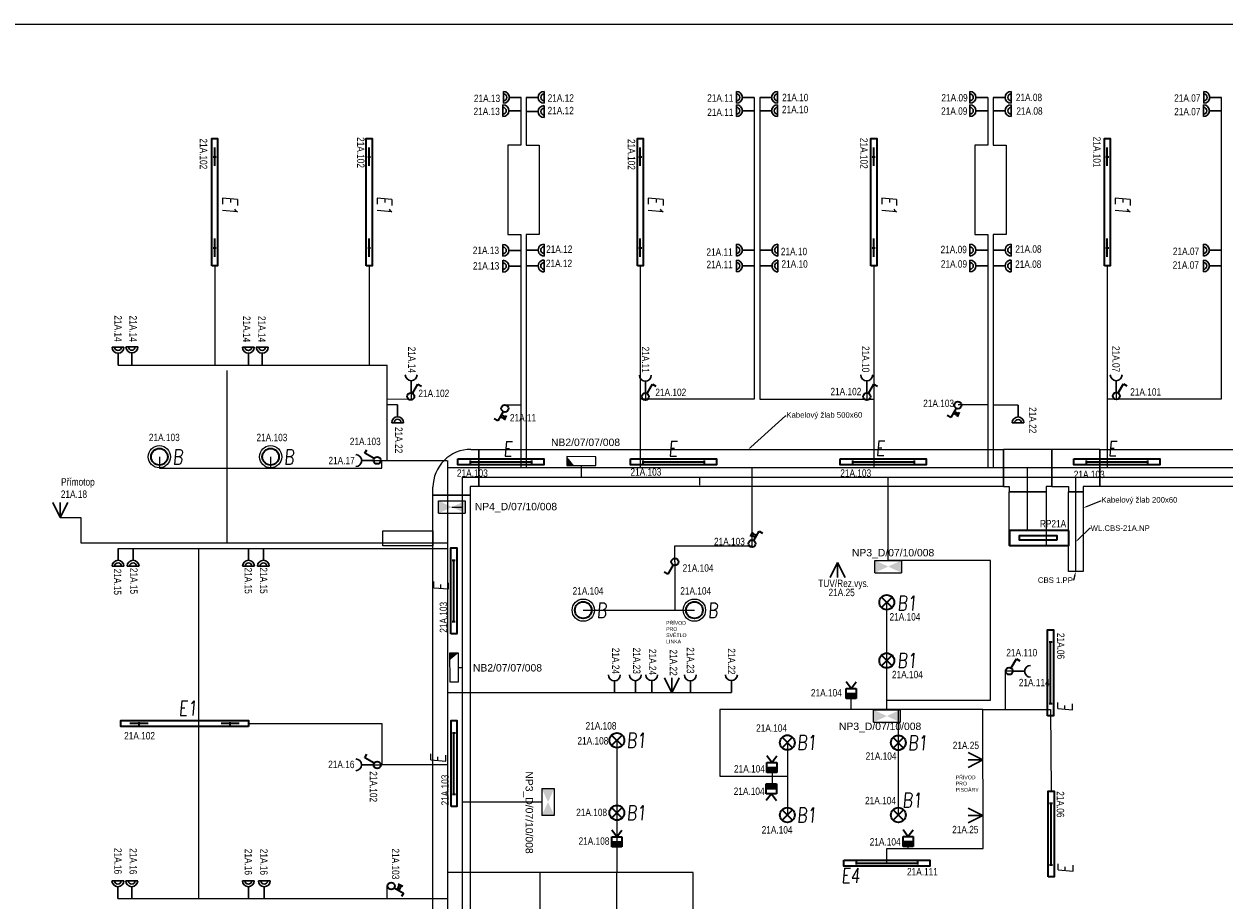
# Model space of a CAD drawing. Header units: millimetres. Extents: x 370888 to 505664, y 284292 to 447185.
# Tile 39 of 41: x 467287 to 483476, y 365550 to 377372. Entities that reach past the tile are written whole.
import ezdxf
from ezdxf import colors
from ezdxf.entities.mleader import LeaderData, LeaderLine
from ezdxf.enums import TextEntityAlignment as Align
from ezdxf.math import Vec2, Vec3

# ---------------------------------------------------------------- set-up
doc = ezdxf.new("R2010")
doc.units = ezdxf.units.MM
doc.header["$LTSCALE"] = 100
doc.layers.get('0').update_dxf_attribs({"color": 21, "linetype": 'CONTINUOUS'})
for name, color, linetype, lineweight in [('2DE_OBL', 91, 'CONTINUOUS', 35), ('2DE_OBL_L1', 91, 'CONTINUOUS', 35), ('CP_DETAL', 33, 'CONTINUOUS', 18), ('E_KABELOVY ŽLAB', 36, 'CONTINUOUS', 25), ('E_NOUZOVÉ+PP OSVĚTLENÍ', 60, 'CONTINUOUS', 25), ('E_ROZVADĚČE', 1, 'CONTINUOUS', 35), ('E_SVĚTLA POPIS', 130, 'CONTINUOUS', 30), ('E_VEDENÍ SILNOPROUD', 50, 'CONTINUOUS', 25), ('E_VEDENÍ_CBS', 214, 'CONTINUOUS', 25), ('E_VYPINACE', 170, 'CONTINUOUS', 35), ('E_ZÁSUVKY POPIS', 111, 'CONTINUOUS', 30), ('E_ZÁSUVKY-DVOJITE', 7, 'CONTINUOUS', 30), ('E_ZÁSUVKY.OST.+VYVODY', 11, 'CONTINUOUS', 30), ('E_ŽLABY', 40, 'CONTINUOUS', 15), ('U1 LIGHTING', 10, 'CONTINUOUS', 35)]:
    doc.layers.add(name, color=color, linetype=linetype, lineweight=lineweight)
for name, color, linetype in [('BEZPECNOSTNE SVETLA', 80, 'CONTINUOUS'), ('E_RÁM', 253, 'CONTINUOUS'), ('GC3_MEP_E_LV_SECURITY LIGHT', 80, 'CONTINUOUS'), ('PIKTOGRAMY', 210, 'CONTINUOUS'), ('PRIPOJKA 230V', 1, 'CONTINUOUS'), ('ŽLAB', 7, 'CONTINUOUS')]:
    doc.layers.add(name, color=color, linetype=linetype)
doc.styles.add('ARIAL', font='arial.ttf')
doc.styles.add('CP_ATTR', font='ROMANS.SHX')
doc.styles.add('CS-ROMANS', font='romans.shx', dxfattribs={"width": 0.75, "oblique": 5})
doc.styles.get("Standard").update_dxf_attribs({"font": 'arial.ttf'})
doc.styles.add('V+P_01_B3_E_FP_001$0$BLOCK', font='romans.shx', dxfattribs={"width": 0.8})

# ---------------------------------------------------------------- blocks, each defined once
blk = doc.blocks.new('A$C3423193F')
at = {"color": 1, "linetype": 'ByBlock'}
for p, q in [((80, 240), (0, 240)), ((80, 240), (160, 240)), ((80, 160), (80, 0))]:
    blk.add_line(p, q, dxfattribs=at)
for radius in [80, 45.2]:
    blk.add_arc((80, 240), radius, 180, 0, dxfattribs=at)
blk = doc.blocks.new('zasuvka_jednoducha')
at = {"color": 1, "lineweight": 30}
blk.add_line((19281, 12983), (19281, 13143), dxfattribs=at)
blk.add_arc((19281, 12903), 80, 0, 180, dxfattribs=at)
blk = doc.blocks.new('*U30')
at = {"color": 0, "linetype": 'ByBlock'}
for p, q in [((24, 249.57), (96, 374.28)), ((96, 374.28), (143.56, 346.82))]:
    blk.add_line(p, q, dxfattribs=at)
blk.add_circle((0, 208), 48, dxfattribs=at)
blk = doc.blocks.new('prepinas-svetel-jednoduchy')
at = {"layer": 'E_VYPINACE', "rotation": 89.99999999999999}
blk.add_blockref('*U30', (208, 2), dxfattribs=at)
blk = doc.blocks.new('E')
at = {"layer": 'U1 LIGHTING', "style": 'CS-ROMANS', "oblique": 5, "width": 0.75}
blk.add_text('E', height=200, dxfattribs=at).set_placement((229480, 21709))
blk = doc.blocks.new('*U32', base_point=(28429, 5840))
at = {"linetype": 'ByBlock'}
blk.add_hatch(color=0, dxfattribs=at).paths.add_polyline_path([(28362, 5840), (28497, 5840), (28497, 5772), (28362, 5772)])
at = {"color": 0, "linetype": 'ByBlock'}
for p, q in [((28429, 5907), (28362, 5997)), ((28429, 5907), (28497, 5997)), ((28362, 5907), (28497, 5907)), ((28362, 5772), (28362, 5907)), ((28362, 5840), (28497, 5840)), ((28497, 5907), (28497, 5772)), ((28497, 5772), (28362, 5772))]:
    blk.add_line(p, q, dxfattribs=at)
blk = doc.blocks.new('pohybove-cidlo-svetla')
at = {"layer": 'E_VYPINACE', "rotation": 180}
blk.add_blockref('*U32', (-1, 30), dxfattribs=at)
blk = doc.blocks.new('*U28', base_point=(57391, -22719))
at = {"lineweight": 30, "ltscale": 0.1}
for p, q in [((57291, -22519), (57391, -22719)), ((57391, -22719), (57391, -22519)), ((57391, -22719), (57491, -22519))]:
    blk.add_line(p, q, dxfattribs=at)
blk = doc.blocks.new('pripojka 230V')
at = {"layer": 'PRIPOJKA 230V', "color": 1, "xscale": -1}
blk.add_blockref('*U28', (0, -2, -40), dxfattribs=at)
blk = doc.blocks.new('Rozvaděč')
at = {"layer": 'E_ROZVADĚČE'}
blk.add_lwpolyline([(2, 6), (802, 6), (802, 206), (2, 206), (2, 6)], dxfattribs=at)
blk.add_lwpolyline([(161, 134), (664, 134), (664, 73), (161, 73)], close=True, dxfattribs=at)
blk = doc.blocks.new('*U24')
at = {"color": 0, "linetype": 'ByBlock'}
for p, q in [((24, 249.57), (96, 374.28)), ((96, 374.28), (143.56, 346.82))]:
    blk.add_line(p, q, dxfattribs=at)
blk.add_circle((0, 208), 48, dxfattribs=at)
blk = doc.blocks.new('tlacitko_prepinac_svetla')
at = {"layer": 'E_VYPINACE'}
for points in [[(16875, 8774), (16940, 8744)], [(16888, 8798), (16951, 8769)], [(16930, 8722), (16960, 8787)]]:
    blk.add_lwpolyline(points, dxfattribs=at)
at = {"layer": 'E_VYPINACE', "rotation": 180}
blk.add_blockref('*U24', (16937, 9090), dxfattribs=at)
blk = doc.blocks.new('*U184')
for p, q in [((120, 260), (120, 370)), ((120, 370), (620, 370)), ((620, 370), (620, 260)), ((0, -250), (0, 250)), ((0, 250), (110, 250)), ((110, -250), (0, -250))]:
    blk.add_line(p, q)
for radius in [510, 10]:
    blk.add_arc((110, 260), radius, 270, 0)
at = {"style": 'CP_ATTR', "flags": 9}
for tag in ['NAME', 'PRODUCER', 'PRODUCT-TYPE', 'ARTICLE', 'FLOW', 'NUMBER', 'SYSTEM', 'FORM', 'SIZE', 'OTHER']:
    blk.add_attdef(tag, (0, 0), '', height=0.0001, dxfattribs=at)
blk = doc.blocks.new('*U186')
for p, q in [((0, -250), (0, 250)), ((0, 250), (10960, 250)), ((10960, 250), (10960, -250)), ((10960, -250), (0, -250))]:
    blk.add_line(p, q)
at = {"style": 'CP_ATTR', "flags": 9}
for tag in ['NAME', 'PRODUCER', 'PRODUCT-TYPE', 'ARTICLE', 'FLOW', 'NUMBER', 'SYSTEM', 'FORM', 'SIZE', 'OTHER']:
    blk.add_attdef(tag, (0, 0), '', height=0.0001, dxfattribs=at)
blk = doc.blocks.new('2DELLI009_CZ')
for p, q in [((-0.5, 0.1), (-0.5, -0.1)), ((-0.5, 0), (0.5, 0)), ((0.5, 0.1), (0.5, -0.1))]:
    blk.add_line(p, q)
blk.add_lwpolyline([(-0.7, 0.2), (0.7, 0.2), (0.7, -0.2), (-0.7, -0.2)], close=True)
at = {"linetype": 'ByBlock', "style": 'CP_ATTR', "flags": 9}
for tag, p in [('NAME', (-0.092, -0.018)), ('GROUP', (-0.092, -0.018)), ('NUMBER', (-0.092, -0.018)), ('PRODUCER', (-0.092, -0.018)), ('ARTICLE', (-0.092, -0.018)), ('CHARACTER', (-0.092, -0.018)), ('VOLTAGE', (-0.092, -0.019)), ('WEIGHT', (-0.092, -0.018)), ('OTHER', (-0.092, -0.018)), ('PRODUCT-TYPE', (-0.092, -0.019)), ('ORDER-NO', (-0.092, -0.019)), ('POWER', (-0.092, -0.019))]:
    blk.add_attdef(tag, text='', height=0.00005, dxfattribs=at).set_placement(p, align=Align.MIDDLE_LEFT)
blk = doc.blocks.new('*U189')
at = {"layer": 'GC3_MEP_E_LV_SECURITY LIGHT', "linetype": 'ByBlock'}
for p, q in [((135, 59), (-255, 61)), ((-255, 61), (-255, -59)), ((135, -61), (135, 59)), ((-255, -59), (135, -61))]:
    blk.add_line(p, q, dxfattribs=at)
at = {"layer": 'GC3_MEP_E_LV_SECURITY LIGHT'}
blk.add_solid([(-255, 61), (-255, -59), (-158, -60)], dxfattribs=at)
at = {"layer": 'BEZPECNOSTNE SVETLA', "style": 'ARIAL'}
blk.add_attdef('BEZ.SV', (52, -54), '', height=100, dxfattribs=at)
blk = doc.blocks.new('*U190')
at = {"layer": 'GC3_MEP_E_LV_SECURITY LIGHT', "linetype": 'ByBlock'}
for p, q in [((-121, 195), (-119, -195)), ((-1, 195), (-121, 195)), ((1, -195), (-1, 195)), ((-119, -195), (1, -195))]:
    blk.add_line(p, q, dxfattribs=at)
at = {"layer": 'GC3_MEP_E_LV_SECURITY LIGHT'}
blk.add_solid([(-1, 195), (-121, 195), (-120, 98)], dxfattribs=at)
at = {"layer": 'BEZPECNOSTNE SVETLA', "style": 'ARIAL'}
blk.add_attdef('BEZ.SV', (52, -54), '', height=100, dxfattribs=at)
blk = doc.blocks.new('V+P_01_B3_E_FP_001$0$E-LI-35')
at = {"layer": 'E_NOUZOVÉ+PP OSVĚTLENÍ', "linetype": 'ByBlock'}
for p, q in [((-10.88, -1.92), (10.88, -1.92)), ((-10.88, -12.08), (-10.88, -1.92)), ((10.88, -1.92), (10.88, -12.08)), ((-10.88, -12.08), (10.88, -12.08))]:
    blk.add_line(p, q, dxfattribs=at)
at = {"layer": 'E_NOUZOVÉ+PP OSVĚTLENÍ'}
blk.add_solid([(-10.88, -12.08), (-10.88, -1.92), (10.88, -1.92), (10.88, -12.08)], dxfattribs=at)
at = {"layer": 'E_NOUZOVÉ+PP OSVĚTLENÍ', "style": 'V+P_01_B3_E_FP_001$0$BLOCK', "width": 0.8, "flags": 8}
for tag, p in [('DIVERS.1', (-17.93, -2.11)), ('DIVERS.2', (-16.41, -11.97))]:
    blk.add_attdef(tag, text='', height=7.25, dxfattribs=at).set_placement(p, align=Align.RIGHT)
at = {"layer": 'E_NOUZOVÉ+PP OSVĚTLENÍ', "style": 'V+P_01_B3_E_FP_001$0$BLOCK', "width": 0.8}
for tag, p, height, flags in [('BLOCKNAME', (-6.79, -1.4), 2.54, 3), ('LEISTUNG', (13.35, -11.99), 7.25, 8)]:
    blk.add_attdef(tag, p, '', height=height, dxfattribs=dict(at, flags=flags))
blk.add_attdef('STROMKREIS', text='', height=7.25, dxfattribs=at).set_placement((-11.76, -23.81), align=Align.BOTTOM_CENTER)
blk = doc.blocks.new('*U193')
at = {"layer": 'GC3_MEP_E_LV_SECURITY LIGHT', "xscale": 16.54563019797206, "yscale": 16.54563022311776, "zscale": 16.54563022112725}
blk.add_blockref('V+P_01_B3_E_FP_001$0$E-LI-35', (0, 116), dxfattribs=at)
at = {"layer": 'PIKTOGRAMY', "style": 'ARIAL'}
blk.add_attdef('PIKTOGRAM', (162, -40), '', height=100, dxfattribs=at)
blk = doc.blocks.new('2DELLI018_CZ')
for p, q in [((-0.6, 0), (-0.4, 0)), ((-0.5, 0.1), (-0.5, -0.1)), ((0.4, 0), (0.6, 0)), ((0.5, 0.1), (0.5, -0.1))]:
    blk.add_line(p, q)
blk.add_lwpolyline([(-0.7, 0.2), (0.7, 0.2), (0.7, -0.2), (-0.7, -0.2)], close=True)
at = {"linetype": 'ByBlock', "style": 'CP_ATTR', "flags": 9}
for tag, p in [('NAME', (-0.092, -0.018)), ('GROUP', (-0.092, -0.018)), ('NUMBER', (-0.092, -0.018)), ('PRODUCER', (-0.092, -0.018)), ('ARTICLE', (-0.092, -0.018)), ('CHARACTER', (-0.092, -0.018)), ('VOLTAGE', (-0.092, -0.019)), ('WEIGHT', (-0.092, -0.018)), ('OTHER', (-0.092, -0.018)), ('PRODUCT-TYPE', (-0.092, -0.019)), ('ORDER-NO', (-0.092, -0.019)), ('POWER', (-0.092, -0.019))]:
    blk.add_attdef(tag, text='', height=0.00005, dxfattribs=at).set_placement(p, align=Align.MIDDLE_LEFT)
blk = doc.blocks.new('E1')
at = {"layer": 'U1 LIGHTING', "style": 'CS-ROMANS', "oblique": 5, "width": 0.75}
blk.add_text('E1', height=200, dxfattribs=at).set_placement((229480, 21709))
blk = doc.blocks.new('2DELPH010_CZ')
blk.add_ellipse((0, 0), major_axis=(-0.053, 0.053), ratio=1, start_param=3.926991, end_param=10.210176)
at = {"layer": 'CP_DETAL'}
blk.add_ellipse((0, 0), major_axis=(-0.0707, 0.0707), ratio=1, start_param=3.926991, end_param=10.210176, dxfattribs=at)
at = {"linetype": 'ByBlock', "style": 'CP_ATTR', "flags": 9}
for tag in ['NAME', 'GROUP', 'NUMBER', 'PRODUCER', 'ARTICLE', 'PRODUCT-TYPE', 'ORDER-NO', 'CHARACTER', 'POWER', 'VOLTAGE', 'WEIGHT', 'OTHER']:
    blk.add_attdef(tag, text='', height=0.00000005, dxfattribs=at).set_placement((0, 0), align=Align.MIDDLE_LEFT)
blk = doc.blocks.new('B')
at = {"layer": 'U1 LIGHTING', "style": 'CS-ROMANS', "oblique": 5, "width": 0.75}
blk.add_text('B', height=200, dxfattribs=at).set_placement((229480, 21709))
blk = doc.blocks.new('E4')
at = {"layer": 'U1 LIGHTING', "style": 'CS-ROMANS', "oblique": 5, "width": 0.75}
blk.add_text('E4', height=200, dxfattribs=at).set_placement((229480, 21709))
blk = doc.blocks.new('2DELLI_01_CZ')
for p, q in [((-0.354, 0.354), (0.354, -0.354)), ((-0.354, -0.354), (0.354, 0.354))]:
    blk.add_line(p, q)
blk.add_circle((0, 0), 0.5)
at = {"linetype": 'ByBlock', "style": 'CP_ATTR', "flags": 9}
for tag, p in [('NAME', (-0.092, -0.018)), ('GROUP', (-0.092, -0.018)), ('NUMBER', (-0.092, -0.018)), ('PRODUCER', (-0.092, -0.018)), ('ARTICLE', (-0.092, -0.018)), ('CHARACTER', (-0.092, -0.018)), ('VOLTAGE', (-0.092, -0.019)), ('WEIGHT', (-0.092, -0.018)), ('OTHER', (-0.092, -0.018)), ('PRODUCT-TYPE', (-0.092, -0.019)), ('ORDER-NO', (-0.092, -0.019)), ('POWER', (-0.092, -0.019))]:
    blk.add_attdef(tag, text='', height=0.00005, dxfattribs=at).set_placement(p, align=Align.MIDDLE_LEFT)
blk = doc.blocks.new('B1')
at = {"layer": 'U1 LIGHTING', "style": 'CS-ROMANS', "oblique": 5, "width": 0.75}
blk.add_text('B1', height=200, dxfattribs=at).set_placement((229480, 21709))
blk = doc.blocks.new('*U197')
for p, q in [((0, -100), (0, 100)), ((0, 100), (1075, 100)), ((1075, 100), (1075, -100)), ((1075, -100), (0, -100))]:
    blk.add_line(p, q)
at = {"style": 'CP_ATTR', "flags": 9}
for tag in ['NAME', 'PRODUCER', 'PRODUCT-TYPE', 'ARTICLE', 'FLOW', 'NUMBER', 'SYSTEM', 'FORM', 'SIZE', 'OTHER']:
    blk.add_attdef(tag, (0, 0), '', height=0.0001, dxfattribs=at)
blk = doc.blocks.new('*U198')
for p, q in [((225, 325), (225, 325)), ((225, 325), (425, 325)), ((225, 250), (225, 325)), ((425, 325), (425, 325)), ((425, 250), (425, 325)), ((0, -250), (0, 250)), ((0, 250), (0, 250)), ((0, 250), (225, 250)), ((650, 250), (425, 250)), ((650, 250), (650, 250)), ((650, 250), (650, -250)), ((0, -250), (0, -250)), ((0, -250), (650, -250)), ((650, -250), (650, -250))]:
    blk.add_line(p, q)
at = {"style": 'CP_ATTR', "flags": 9}
for tag in ['NAME', 'PRODUCER', 'PRODUCT-TYPE', 'ARTICLE', 'FLOW', 'NUMBER', 'SYSTEM', 'FORM', 'SIZE', 'OTHER']:
    blk.add_attdef(tag, (0, 0), '', height=0.0001, dxfattribs=at)
blk = doc.blocks.new('*U199')
for p, q in [((0, -250), (0, 250)), ((0, 250), (7077, 250)), ((7077, 250), (7077, -250)), ((7077, -250), (0, -250))]:
    blk.add_line(p, q)
at = {"style": 'CP_ATTR', "flags": 9}
for tag in ['NAME', 'PRODUCER', 'PRODUCT-TYPE', 'ARTICLE', 'FLOW', 'NUMBER', 'SYSTEM', 'FORM', 'SIZE', 'OTHER']:
    blk.add_attdef(tag, (0, 0), '', height=0.0001, dxfattribs=at)
blk = doc.blocks.new('*U200')
for p, q in [((0, -250), (0, 250)), ((0, 250), (6662.5, 250)), ((6662.5, 250), (6662.5, -250)), ((6662.5, -250), (0, -250))]:
    blk.add_line(p, q)
at = {"style": 'CP_ATTR', "flags": 9}
for tag in ['NAME', 'PRODUCER', 'PRODUCT-TYPE', 'ARTICLE', 'FLOW', 'NUMBER', 'SYSTEM', 'FORM', 'SIZE', 'OTHER']:
    blk.add_attdef(tag, (0, 0), '', height=0.0001, dxfattribs=at)
blk = doc.blocks.new('*U201')
for p, q in [((75, 325), (75, 325)), ((75, 325), (575, 325)), ((75, 250), (75, 325)), ((575, 325), (575, 325)), ((575, 250), (575, 325)), ((0, -250), (0, 250)), ((0, 250), (0, 250)), ((0, 250), (75, 250)), ((650, 250), (575, 250)), ((650, 250), (650, 250)), ((650, 250), (650, -250)), ((0, -250), (0, -250)), ((0, -250), (650, -250)), ((650, -250), (650, -250))]:
    blk.add_line(p, q)
at = {"style": 'CP_ATTR', "flags": 9}
for tag in ['NAME', 'PRODUCER', 'PRODUCT-TYPE', 'ARTICLE', 'FLOW', 'NUMBER', 'SYSTEM', 'FORM', 'SIZE', 'OTHER']:
    blk.add_attdef(tag, (0, 0), '', height=0.0001, dxfattribs=at)
blk = doc.blocks.new('*U202')
for p, q in [((0, -250), (0, 250)), ((0, 250), (721, 250)), ((721, 250), (721, -250)), ((721, -250), (0, -250))]:
    blk.add_line(p, q)
at = {"style": 'CP_ATTR', "flags": 9}
for tag in ['NAME', 'PRODUCER', 'PRODUCT-TYPE', 'ARTICLE', 'FLOW', 'NUMBER', 'SYSTEM', 'FORM', 'SIZE', 'OTHER']:
    blk.add_attdef(tag, (0, 0), '', height=0.0001, dxfattribs=at)
blk = doc.blocks.new('*U203')
for p, q in [((0, -100), (0, 100)), ((0, 100), (676, 100)), ((676, 100), (676, -100)), ((676, -100), (0, -100))]:
    blk.add_line(p, q)
at = {"linetype": 'ByBlock', "style": 'CP_ATTR', "flags": 9}
for tag in ['NAME', 'PRODUCER', 'PRODUCT-TYPE', 'ARTICLE', 'FLOW', 'NUMBER', 'SYSTEM', 'FORM', 'SIZE', 'OTHER']:
    blk.add_attdef(tag, (0, 0), '', height=0.0001, dxfattribs=at)
blk = doc.blocks.new('*U204')
at = {"layer": 'GC3_MEP_E_LV_SECURITY LIGHT', "xscale": 16.54563019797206, "yscale": 16.54563022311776, "zscale": 16.54563022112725}
blk.add_blockref('V+P_01_B3_E_FP_001$0$E-LI-35', (0, 116), dxfattribs=at)
at = {"layer": 'PIKTOGRAMY', "style": 'ARIAL'}
blk.add_attdef('PIKTOGRAM', (162, -40), '', height=100, dxfattribs=at)

msp = doc.modelspace()

# ---------------------------------------------------------------- linework, layer by layer
for p, q in [((470028, 370366), (470028, 372695)), ((469642, 370295), (469642, 365570))]:
    msp.add_line(p, q)
at = {"layer": 'E_RÁM', "color": 252, "true_color": 0x939598}
msp.add_lwpolyline([(493617, 353692), (467037, 353692), (467037, 377372), (493617, 377372)], close=True, dxfattribs=at)
at = {"layer": 'E_VEDENÍ SILNOPROUD'}
for p, q in [((473989, 376382), (473989, 375735)), ((474064, 376382), (474064, 375735)), ((477139, 376382), (477139, 372307)), ((477214, 376382), (477214, 372307)), ((480289, 376382), (480289, 375735)), ((480364, 376382), (480364, 375735)), ((483439, 376382), (483439, 372307)), ((473989, 375735), (473814, 375735)), ((473814, 375735), (473814, 374530)), ((474064, 375735), (474239, 375735)), ((474239, 375735), (474239, 374530)), ((480289, 375735), (480114, 375735)), ((480114, 375735), (480114, 374530)), ((480364, 375735), (480539, 375735)), ((480539, 375735), (480539, 374530)), ((473814, 374530), (473989, 374530)), ((473989, 374530), (473989, 371382)), ((474239, 374530), (474064, 374530)), ((474064, 374530), (474064, 371382)), ((480114, 374530), (480289, 374530)), ((480289, 374530), (480289, 371382)), ((480539, 374530), (480364, 374530)), ((480364, 374530), (480364, 371382)), ((469860, 374107), (469860, 372770)), ((471944, 374107), (471944, 372770)), ((475602, 374107), (475602, 371382)), ((478752, 374107), (478752, 371382)), ((481902, 374107), (481902, 371382)), ((468556, 372770), (472189, 372770)), ((472189, 371481), (472189, 372770)), ((472511, 372398), (472512, 372307)), ((475670, 372390), (475670, 372307)), ((478657, 372396), (478657, 372307)), ((482022, 372397), (482022, 372307)), ((472512, 372307), (472189, 372303)), ((472328, 372232), (472189, 372232)), ((473777, 372232), (473989, 372232)), ((475670, 372307), (475602, 372307)), ((477139, 372307), (475670, 372307)), ((477214, 372307), (478657, 372307)), ((478657, 372307), (478752, 372307)), ((480289, 372232), (479890, 372232)), ((480698, 372229), (480364, 372229)), ((483439, 372307), (481902, 372307)), ((469114, 371532), (469114, 371378)), ((469114, 371378), (472114, 371378)), ((470614, 371532), (470614, 371378)), ((472003, 371481), (472992, 371480)), ((472114, 371378), (472114, 371481)), ((473001, 371480), (473001, 359683)), ((488539, 371382), (473001, 371382)), ((477111, 370332), (477111, 371382)), ((480827, 370536), (480827, 371382)), ((467777, 370712), (468056, 370712)), ((468056, 370712), (468056, 370370)), ((468056, 370370), (468056, 370370)), ((468056, 370370), (473001, 370370)), ((468556, 370295), (473001, 370295)), ((476068, 370113), (476068, 370332)), ((476068, 370332), (477111, 370332)), ((476068, 370113), (476068, 369462)), ((474832, 369462), (476332, 369462)), ((478927, 368122), (478927, 369568)), ((480527, 368122), (480527, 368638)), ((480627, 368637), (480527, 368638)), ((476831, 368347), (473001, 368347)), ((478444, 368270), (478444, 368122)), ((478482, 368122), (476677, 368122)), ((476677, 368122), (476677, 367222)), ((480225, 368122), (478482, 368122)), ((479083, 366697), (479083, 368122)), ((480227, 366247), (480225, 368122)), ((480225, 368122), (480527, 368122)), ((480527, 368122), (481137, 368122)), ((481137, 368122), (481143, 367021)), ((470314, 367932), (472114, 367932)), ((472114, 367932), (472114, 367378)), ((475286, 367705), (475286, 367252)), ((477586, 367675), (477586, 367222)), ((472003, 367375), (472114, 367375)), ((472114, 367378), (473001, 367378)), ((472114, 367375), (472114, 367378)), ((475286, 367252), (475284, 365922)), ((476675, 367222), (477586, 367222)), ((477381, 367272), (477381, 367122)), ((477586, 367222), (477586, 366697)), ((478929, 366048), (478929, 366247)), ((478929, 366247), (480227, 366247)), ((479213, 366272), (479213, 366247)), ((476317, 365922), (473001, 365922)), ((474252, 365147), (474249, 365922)), ((475284, 365147), (475284, 365922)), ((476317, 365147), (476317, 365922)), ((472189, 365570), (472189, 365740)), ((468554, 365570), (473001, 365570))]:
    msp.add_line(p, q, dxfattribs=at)
at = {"layer": 'E_VEDENÍ_CBS'}
for p, q in [((474806, 371414), (474806, 371257)), ((473199, 371257), (486512, 371257)), ((473199, 371257), (473199, 359874)), ((476404, 371147), (476404, 371257)), ((478946, 370134), (478946, 371257)), ((481477, 369982), (481477, 371257)), ((473061, 370853), (473199, 370853)), ((480327, 370132), (478946, 370134)), ((480326, 368247), (480327, 370132)), ((473150, 368688), (473199, 368688)), ((478928, 368147), (478927, 368247)), ((478927, 368247), (480326, 368247)), ((478928, 368117), (478928, 368147)), ((474273, 366873), (473199, 366873))]:
    msp.add_line(p, q, dxfattribs=at)

# ---------------------------------------------------------------- block references
for name, p, rotation in [('E1', (448258, 604529), 270), ('E1', (450342, 604529), 270), ('E1', (454000, 604529), 270), ('E1', (457150, 604529), 270), ('E1', (460300, 604529), 270), ('Rozvaděč', (481383, 370542), 180)]:
    msp.add_blockref(name, p, dxfattribs=dict(rotation=rotation))
msp.add_blockref('E1', (239892, 346330))
at = {"layer": '2DE_OBL', "xscale": 1228.571428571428, "yscale": 200, "zscale": 1000}
for p, rotation in [((469860, 374967), 89.99999999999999), ((471944, 374967), 89.99999999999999), ((475602, 374967), 89.99999999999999), ((478752, 374967), 89.99999999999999), ((481902, 374967), 89.99999999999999), ((469454, 367932), 180)]:
    msp.add_blockref('2DELLI018_CZ', p, dxfattribs=dict(at, rotation=rotation))
at = {"layer": '2DE_OBL'}
for name, p, xscale, yscale, zscale in [('2DELPH010_CZ', (469114, 371532), 1500, 1500, 252.5252525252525), ('2DELPH010_CZ', (470614, 371532), 1500, 1500, 252.5252525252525), ('2DELPH010_CZ', (474832, 369462), 1500, 1500, 252.5252525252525), ('2DELPH010_CZ', (476332, 369462), 1500, 1500, 252.5252525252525), ('2DELLI_01_CZ', (478927, 369568), 200, 200, 100), ('2DELLI_01_CZ', (478927, 368782), 200, 200, 100), ('2DELLI_01_CZ', (475286, 367705), 200, 200, 100), ('2DELLI_01_CZ', (477586, 367675), 200, 200, 100), ('2DELLI_01_CZ', (479083, 367672), 200, 200, 100), ('2DELLI_01_CZ', (475286, 366727), 200, 200, 100), ('2DELLI_01_CZ', (477586, 366697), 200, 200, 100), ('2DELLI_01_CZ', (479083, 366697), 200, 200, 100)]:
    msp.add_blockref(name, p, dxfattribs=dict(at, xscale=xscale, yscale=yscale, zscale=zscale))
at = {"layer": '2DE_OBL_L1', "xscale": 828.5714285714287, "yscale": 200, "zscale": 1000}
for p in [(473721, 371463), (476050, 371463), (478880, 371463), (482031, 371462), (478929, 366048)]:
    msp.add_blockref('2DELLI009_CZ', p, dxfattribs=at)
at = {"layer": '2DE_OBL_L1', "xscale": 828.5714285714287, "yscale": 200, "zscale": 1000, "rotation": 90}
for p in [(473085, 369721), (481137, 368618), (473088, 367393), (481143, 366441)]:
    msp.add_blockref('2DELLI009_CZ', p, dxfattribs=at)
at = {"layer": 'E_NOUZOVÉ+PP OSVĚTLENÍ'}
ref = msp.add_blockref('*U189', (474866, 371474), dxfattribs=at)
ref.add_attrib('BEZ.SV', 'NB2/07/07/008', (474397, 371677), dxfattribs={"layer": 'BEZPECNOSTNE SVETLA', "height": 100, "style": 'ARIAL'})
ref = msp.add_blockref('*U193', (473061, 370853), dxfattribs=at)
ref.add_attrib('PIKTOGRAM', 'NP4_D/07/10/008', (473369, 370810), dxfattribs={"height": 100, "style": 'ARIAL'})
ref = msp.add_blockref('*U193', (478946, 370050), dxfattribs=at)
ref.add_attrib('PIKTOGRAM', 'NP3_D/07/10/008', (478457, 370188), dxfattribs={"height": 100, "style": 'ARIAL'})
ref = msp.add_blockref('*U190', (473150, 368688), dxfattribs=at)
ref.add_attrib('BEZ.SV', 'NB2/07/07/008', (473344, 368634), dxfattribs={"layer": 'BEZPECNOSTNE SVETLA', "height": 100, "style": 'ARIAL'})
ref = msp.add_blockref('*U193', (478928, 368033), dxfattribs=at)
ref.add_attrib('PIKTOGRAM', 'NP3_D/07/10/008', (478282, 367844), dxfattribs={"height": 100, "style": 'ARIAL'})
ref = msp.add_blockref('*U204', (474357, 366873), dxfattribs=dict(at, rotation=270))
ref.add_attrib('PIKTOGRAM', 'NP3_D/07/10/008', (474054, 367286), dxfattribs={"height": 100, "rotation": 270, "style": 'ARIAL'})
at = {"layer": 'E_VYPINACE', "rotation": 270}
for p in [(472503, 372346), (475668, 372344), (478656, 372345), (482022, 372352)]:
    msp.add_blockref('prepinas-svetel-jednoduchy', p, dxfattribs=at)
at = {"layer": 'E_ZÁSUVKY-DVOJITE', "xscale": -1}
for p, rotation in [((473995, 376462), 89.99999999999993), ((477139, 376462), 89.99999999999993), ((480289, 376462), 89.99999999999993), ((483444, 376462), 89.99999999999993), ((473989, 376282), 89.99999999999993), ((477139, 376282), 89.99999999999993), ((480289, 376282), 89.99999999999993), ((483439, 376282), 89.99999999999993), ((474064, 374241), 269.9999999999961), ((477219, 374241), 269.9999999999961), ((480364, 374241), 269.9999999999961), ((474064, 374027), 269.9999999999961), ((477219, 374027), 269.9999999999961), ((480364, 374027), 269.9999999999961), ((472248, 372232), 180), ((480618, 372229), 180), ((468476, 370295), 180), ((468679, 370295), 180), ((470236, 370295), 180), ((470437, 370295), 180)]:
    msp.add_blockref('A$C3423193F', p, dxfattribs=dict(at, rotation=rotation))
at = {"layer": 'E_ZÁSUVKY-DVOJITE'}
for p, rotation in [((474064, 376462), 270), ((477214, 376462), 270), ((480364, 376462), 270), ((474064, 376270), 270), ((477214, 376282), 270), ((480364, 376282), 270), ((473989, 374237), 89.99999999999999), ((477139, 374241), 89.99999999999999), ((480289, 374241), 89.99999999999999), ((483439, 374241), 89.99999999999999), ((473989, 374023), 89.99999999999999), ((477139, 374027), 89.99999999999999), ((480289, 374027), 89.99999999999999), ((483439, 374027), 89.99999999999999)]:
    msp.add_blockref('A$C3423193F', p, dxfattribs=dict(at, rotation=rotation))
for p in [(468476, 372770), (468663, 372774), (470234, 372770), (470421, 372770), (468474, 365570), (468661, 365570), (470234, 365570), (470449, 365569)]:
    msp.add_blockref('A$C3423193F', p, dxfattribs=at)
at = {"layer": 'E_ZÁSUVKY.OST.+VYVODY', "color": 1}
for name, p, rotation in [('zasuvka_jednoducha', (491792, 385541), 180), ('zasuvka_jednoducha', (494951, 385534), 180), ('zasuvka_jednoducha', (497938, 385539), 180), ('zasuvka_jednoducha', (501303, 385541), 180), ('zasuvka_jednoducha', (458860, 390762), 270), ('tlacitko_prepinac_svetla', (494046, 379242), 180), ('zasuvka_jednoducha', (493770, 349356), 89.99999999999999), ('zasuvka_jednoducha', (458859, 386656), 270), ('tlacitko_prepinac_svetla', (481122, 348803), 89.99999999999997)]:
    msp.add_blockref(name, p, dxfattribs=dict(at, rotation=rotation))
for p in [(456838, 363302), (462950, 363347)]:
    msp.add_blockref('tlacitko_prepinac_svetla', p, dxfattribs=at)
at = {"layer": 'E_ZÁSUVKY.OST.+VYVODY'}
for p, rotation in [((478264, 370102), 180), ((480222, 367440), 90), ((480222, 366692), 90)]:
    msp.add_blockref('pripojka 230V', p, dxfattribs=dict(at, rotation=rotation))
at = {"layer": 'E_ZÁSUVKY.OST.+VYVODY', "color": 1, "xscale": -1, "rotation": 180}
for p in [(455971, 381491), (456254, 381493), (456475, 381494), (456996, 381491), (457550, 381494)]:
    msp.add_blockref('zasuvka_jednoducha', p, dxfattribs=at)
at = {"layer": 'E_ZÁSUVKY.OST.+VYVODY', "xscale": -1}
msp.add_blockref('pripojka 230V', (476027, 368349, 40), dxfattribs=at)
at = {"layer": 'E_ŽLABY'}
for name, p in [('B', (239814, 349720)), ('B', (241314, 349720)), ('*U200', (481802, 371382)), ('*U203', (472129, 370432)), ('B1', (249587, 347748)), ('B', (245532, 347650)), ('B', (247032, 347650)), ('B1', (249587, 346973)), ('B1', (245936, 345896)), ('B1', (248236, 345866)), ('B1', (249733, 345863)), ('B1', (249658, 345090)), ('B1', (245936, 344918)), ('B1', (248236, 344888)), ('E4', (248833, 344071))]:
    msp.add_blockref(name, p, dxfattribs=at)
at = {"layer": 'E_ŽLABY', "zscale": 50, "rotation": 180}
for name, p in [('*U184', (473425, 371382)), ('*U201', (481152, 371382)), ('*U198', (481802, 371382))]:
    msp.add_blockref(name, p, dxfattribs=at)
at = {"layer": 'E_ŽLABY'}
for name, p, rotation in [('*U199', (480502, 371382), 180), ('*U202', (480827, 371057), 270), ('*U197', (481477, 369982), 90.00000000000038), ('*U186', (473055, 371012), 270)]:
    msp.add_blockref(name, p, dxfattribs=dict(at, rotation=rotation))
at = {"layer": 'U1 LIGHTING'}
for p in [(244272, 349831), (246499, 349833), (249296, 349838), (252430, 349834)]:
    msp.add_blockref('E', p, dxfattribs=at)
at = {"layer": 'U1 LIGHTING', "rotation": 90}
for p in [(494724, 140242), (503143, 138610), (494686, 137918), (503149, 136433)]:
    msp.add_blockref('E', p, dxfattribs=at)
at = {"layer": 'ŽLAB'}
for name, p in [('prepinas-svetel-jednoduchy', (472052, 371481)), ('pripojka 230V', (467777, 370716)), ('prepinas-svetel-jednoduchy', (472051, 367371)), ('pohybove-cidlo-svetla', (477371, 367021))]:
    msp.add_blockref(name, p, dxfattribs=at)
for name, p, rotation in [('prepinas-svetel-jednoduchy', (476070, 370113), 89.99999999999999), ('prepinas-svetel-jednoduchy', (480577, 368640), 270), ('pohybove-cidlo-svetla', (478444, 368368), 180), ('pohybove-cidlo-svetla', (477374, 367370), 180), ('pohybove-cidlo-svetla', (475283, 366365), 180), ('pohybove-cidlo-svetla', (479212, 366370), 180)]:
    msp.add_blockref(name, p, dxfattribs=dict(at, rotation=rotation))

# ---------------------------------------------------------------- texts
at = {"layer": 'E_SVĚTLA POPIS', "width": 0.8}
for s, rotation, p in [('21A.102', 270, (469659, 375828)), ('21A.102', 270, (471781, 375846)), ('21A.102', 270, (475433, 375820)), ('21A.102', 270, (478570, 375835)), ('21A.101', 270, (481713, 375851)), ('21A.07', 270, (481970, 373027)), ('21A.103', 90, (472996, 369157)), ('21A.06', 270, (481224, 369155)), ('21A.102', 270, (471952, 367288)), ('21A.103', 90, (473017, 366826)), ('21A.06', 270, (481220, 367018)), ('21A.103', 270, (472251, 366246))]:
    msp.add_text(s, height=100, rotation=rotation, dxfattribs=at).set_placement(p)
for s, p in [('21A.102', (472608, 372338)), ('21A.102', (475805, 372352)), ('21A.102', (478167, 372362)), ('21A.101', (482211, 372357)), ('21A.103', (479418, 372203)), ('21A.11', (473843, 372009)), ('21A.103', (468972, 371743)), ('21A.103', (470424, 371742)), ('21A.103', (471683, 371689)), ('21A.103', (475469, 371277)), ('21A.103', (473128, 371262)), ('21A.103', (478300, 371262)), ('21A.103', (481450, 371244)), ('21A.103', (476596, 370338)), ('21A.104', (476173, 369981)), ('21A.104', (474689, 369672)), ('21A.104', (476141, 369672)), ('21A.104', (478964, 369322)), ('21A.110', (480540, 368839)), ('21A.104', (478997, 368543)), ('21A.104', (477904, 368297)), ('21A.102', (468638, 367717)), ('21A.108', (474864, 367851)), ('21A.104', (477164, 367821)), ('21A.108', (474754, 367649)), ('21A.104', (478642, 367443)), ('21A.104', (476866, 367271)), ('21A.104', (476862, 366968)), ('21A.104', (478634, 366842)), ('21A.108', (474737, 366683)), ('21A.104', (477239, 366447)), ('21A.108', (474769, 366296)), ('21A.104', (478697, 366286)), ('21A.111', (479200, 365883))]:
    msp.add_text(s, height=100, dxfattribs=at).set_placement(p)
at = {"layer": 'E_ZÁSUVKY POPIS', "width": 0.8}
for s, p in [('21A.13', (473357, 376319)), ('21A.12', (474352, 376324)), ('21A.11', (476504, 376324)), ('21A.10', (477515, 376330)), ('21A.09', (479664, 376327)), ('21A.08', (480668, 376331)), ('21A.07', (482804, 376323)), ('21A.13', (473352, 376143)), ('21A.12', (474351, 376154)), ('21A.11', (476504, 376131)), ('21A.10', (477513, 376168)), ('21A.09', (479660, 376147)), ('21A.08', (480675, 376148)), ('21A.07', (482804, 376140)), ('21A.13', (473342, 374268)), ('21A.12', (474331, 374283)), ('21A.11', (476494, 374245)), ('21A.10', (477498, 374252)), ('21A.09', (479653, 374279)), ('21A.08', (480661, 374285)), ('21A.07', (482787, 374255)), ('21A.13', (473345, 374059)), ('21A.12', (474328, 374092)), ('21A.11', (476495, 374077)), ('21A.10', (477506, 374084)), ('21A.09', (479656, 374084)), ('21A.08', (480658, 374081)), ('21A.07', (482784, 374070)), ('21A.17', (471395, 371431)), ('Přímotop', (467788, 371143)), ('21A.18', (467784, 370977)), ('RP21A', (480993, 370579)), ('TUV/Rez.vys.', (478003, 369774)), ('21A.25', (478141, 369651)), ('21A.114', (480708, 368435)), ('21A.25', (479817, 367587)), ('21A.16', (471391, 367330)), ('21A.25', (479809, 366451))]:
    msp.add_text(s, height=100, dxfattribs=at).set_placement(p)
for s, p in [('21A.14', (468507, 373440)), ('21A.14', (468710, 373438)), ('21A.14', (470243, 373432)), ('21A.14', (470447, 373432)), ('21A.14', (472470, 373017)), ('21A.11', (475623, 373019)), ('21A.10', (478593, 373026)), ('21A.22', (480846, 372202)), ('21A.22', (472294, 371933)), ('21A.15', (468500, 370021)), ('21A.15', (468720, 370033)), ('21A.15', (470264, 370037)), ('21A.15', (470470, 370039)), ('21A.24', (475221, 368954)), ('21A.23', (475504, 368956)), ('21A.23', (476229, 368961)), ('21A.24', (475717, 368939)), ('21A.22', (476000, 368931, 40)), ('21A.22', (476783, 368947)), ('21A.16', (468506, 366253)), ('21A.16', (468711, 366250)), ('21A.16', (470265, 366242)), ('21A.16', (470474, 366242))]:
    msp.add_text(s, height=100, rotation=270, dxfattribs=at).set_placement(p)
at = {"layer": 'E_ZÁSUVKY POPIS', "char_height": 50, "attachment_point": 1}
for s, insert in [('PŘÍVOD PRO SVĚTLO\\PLINKA', (475950, 369315)), ('PŘÍVOD PRO PISOÁRY', (479857, 367230))]:
    msp.add_mtext_dynamic_manual_height_columns(s, width=210, gutter_width=12.5, heights=[0], dxfattribs=dict(at, insert=insert))

# ---------------------------------------------------------------- leaders
at = {"layer": 'E_KABELOVY ŽLAB'}
ml = msp.add_multileader_mtext('Standard', dxfattribs=at)
ml.set_content('Kabelový žlab 500x60', color=256, style='ARIAL')
ml.set_leader_properties()
ml.build(insert=Vec2(0, 0))
ml.multileader.update_dxf_attribs({"arrow_head_size": 50})
ctx = ml.context
ctx.base_point, ctx.char_height, ctx.arrow_head_size, ctx.plane_origin = Vec3(477570, 372086), 75, 50, Vec3(477043, 371619)
notes = []
notes.append((ctx, [(0, (1, 1, 0), (477562, 372086), (1, 0), 8, [(0, [(477055, 371628)], 0, [])])]))
ctx.mtext.insert, ctx.mtext.flow_direction = Vec3(477572, 372134), 5
ml = msp.add_multileader_mtext('Standard', dxfattribs=at)
ml.set_content('Kabelový žlab 200x60', color=256, style='ARIAL')
ml.set_leader_properties()
ml.build(insert=Vec2(0, 0))
ml.multileader.update_dxf_attribs({"arrow_head_size": 50})
ctx = ml.context
ctx.base_point, ctx.char_height, ctx.arrow_head_size, ctx.plane_origin = Vec3(481821, 370939), 75, 50, Vec3(481564, 370510)
notes.append((ctx, [(0, (1, 1, 0), (481813, 370939), (1, 0), 8, [(0, [(481577, 370841)], 0, [])])]))
ctx.mtext.insert, ctx.mtext.flow_direction = Vec3(481823, 370988), 5
at = {"layer": 'E_VEDENÍ_CBS'}
ml = msp.add_multileader_mtext('Standard', dxfattribs=at)
ml.set_content('WL.CBS-21A.NP', color=256, style='ARIAL')
ml.set_leader_properties()
ml.build(insert=Vec2(0, 0))
ml.multileader.update_dxf_attribs({"arrow_head_size": 50})
ctx = ml.context
ctx.base_point, ctx.char_height, ctx.arrow_head_size, ctx.plane_origin = Vec3(481675, 370569), 75, 50, Vec3(482177, 370373)
notes.append((ctx, [(0, (1, 1, 0), (481667, 370569), (1, 0), 8, [(0, [(481474, 370382)], 0, [])])]))
ctx.mtext.insert, ctx.mtext.flow_direction = Vec3(481677, 370607), 5
ml = msp.add_multileader_mtext('Standard', dxfattribs=at)
ml.set_content('CBS 1.PP', color=256, style='ARIAL')
ml.set_leader_properties()
ml.build(insert=Vec2(0, 0))
ml.multileader.update_dxf_attribs({"arrow_head_size": 50})
ctx = ml.context
ctx.base_point, ctx.char_height, ctx.arrow_head_size, ctx.plane_origin = Vec3(480973, 369867), 75, 50, Vec3(481475, 369671)
ctx.text_align_type = 2
notes.append((ctx, [(0, (1, 1, 0), (481447, 369867), (-1, 0), 8, [(0, [(481476, 369983)], 0, [])])]))
ctx.mtext.insert, ctx.mtext.alignment, ctx.mtext.flow_direction = Vec3(481437, 369905), 3, 5
for ctx, leaders in notes:
    for number, flags, end, landing, length, lines in leaders:
        leader = LeaderData()
        leader.index, (leader.has_last_leader_line, leader.has_dogleg_vector, leader.attachment_direction) = number, flags
        leader.last_leader_point, leader.dogleg_vector, leader.dogleg_length = Vec3(end), Vec3(landing), length
        for number, points, colour, breaks in lines:
            line = LeaderLine()
            line.index, line.vertices, line.color, line.breaks = number, Vec3.list(points), colors.encode_raw_color(colour), breaks
            leader.lines.append(line)
        ctx.leaders.append(leader)

doc.saveas('drawing.dxf')
